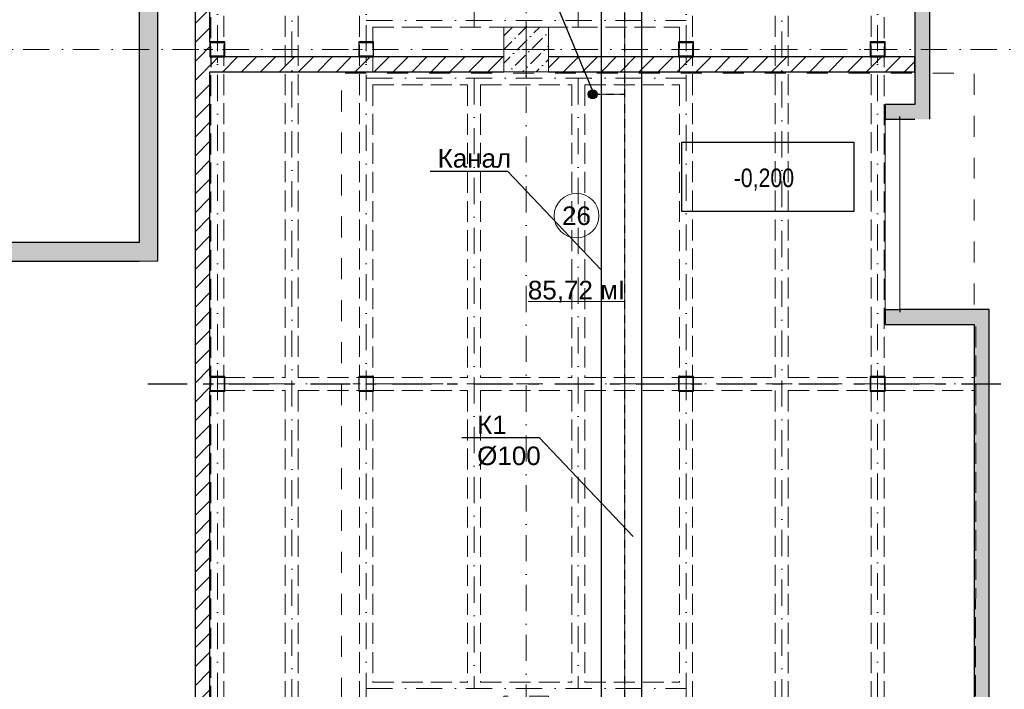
# Model space of a CAD drawing. Header units: millimetres. Extents: x -2890 to 117730, y -526 to 88572.
# Tile 61 of 65: x 97279 to 110514, y 62686 to 71696. Entities that reach past the tile are written whole.
import ezdxf
from ezdxf import colors
from ezdxf.entities.mleader import LeaderData, LeaderLine
from ezdxf.math import Vec2, Vec3

# ---------------------------------------------------------------- set-up
doc = ezdxf.new("R2010")
doc.units = ezdxf.units.MM
doc.header["$MEASUREMENT"] = 0
doc.set_wipeout_variables(frame=1)
for name, pattern in [('Wipeout_Contour', [1000, 0, -1000]), ('Невидимая', [3.912222, 2.822222, -1.09]), ('Штрих-Штриховая', [10.936111, 5.291667, -2.116667, 1.411111, -2.116667]), ('Штриховая', [564.444447, 282.222223, -282.222223]), ('Штрихпунктирная', [6.702778, 3.527778, -1.763889, 0, -1.411111])]:
    doc.linetypes.add(name, pattern=pattern)
for name, color, linetype in [('2D - Кладочный', 7, 'Continuous'), ('ВЕНТКАМЕРЫ - балки', 7, 'Continuous'), ('ВЕНТКАМЕРЫ -колонны', 7, 'Continuous'), ('ВК_К1', 34, 'Continuous'), ('ВК_Размер', 7, 'Continuous'), ('ВК_Текст', 7, 'Continuous'), ('Конструктив - Колонны', 7, 'Continuous'), ('Конструктив - стены бассейнов жб нов', 7, 'Continuous'), ('Конструктив - Стены Блок 200 нов', 7, 'Continuous'), ('Конструктив - Стены Внутр сущ.', 7, 'Continuous'), ('Конструктив_Дно бассейна', 7, 'Continuous'), ('ПОЛ - Зоны перепадов', 7, 'Continuous'), ('Элемент Модели - Зона', 7, 'Continuous'), ('Элемент Модели - Оси', 7, 'Continuous')]:
    doc.layers.add(name, color=color, linetype=linetype)
doc.styles.get("Standard").update_dxf_attribs({"font": 'ARIALUNI.TTF', "height": 250})
doc.styles.add('СГЕНЕРИР_СТИЛЬ_1', font='ARIALN.TTF')
doc.styles.add('СГЕНЕРИР_СТИЛЬ_4', font='arial.ttf')
pattern_1 = [(45, (-30913.89, 8295.99), (-127.27922, 127.27922), [])]
pattern_2 = [(45, (-30913.89, 8295.99), (-70.71068, 70.71068), [])]

# ---------------------------------------------------------------- blocks, each defined once
blk = doc.blocks.new('_None')

msp = doc.modelspace()

# ---------------------------------------------------------------- hatches: boundary and pattern name
at = {"layer": 'ВЕНТКАМЕРЫ -колонны', "linetype": 'Continuous', "lineweight": 30, "ltscale": 100}
h = msp.add_hatch(color=252, dxfattribs=at)
h.paths.add_polyline_path([(102036.1, 66696), (102036.1, 66896), (101836.1, 66896), (101836.1, 66696)])
h.paths.add_polyline_path([(102028.1, 66704), (101844.1, 66704), (101844.1, 66888), (102028.1, 66888)], flags=0)
at = {"layer": 'ВЕНТКАМЕРЫ -колонны', "linetype": 'Continuous', "lineweight": 5, "ltscale": 100}
h = msp.add_hatch(dxfattribs=at)
h.set_pattern_fill('МЕТАЛЛ___ТВЕРДЫЙ_СПЛАВ_0006', scale=100, style=0, pattern_type=2)
h.set_pattern_definition(pattern_2)
h.paths.add_polyline_path([(102036.1, 66696), (102036.1, 66896), (101836.1, 66896), (101836.1, 66696)])
h.paths.add_polyline_path([(102028.1, 66704), (101844.1, 66704), (101844.1, 66888), (102028.1, 66888)], flags=0)
at = {"layer": 'ВЕНТКАМЕРЫ -колонны', "linetype": 'Continuous', "lineweight": 30, "ltscale": 100}
h = msp.add_hatch(color=252, dxfattribs=at)
h.paths.add_polyline_path([(106336.1, 66696), (106336.1, 66896), (106136.1, 66896), (106136.1, 66696)])
h.paths.add_polyline_path([(106328.1, 66704), (106144.1, 66704), (106144.1, 66888), (106328.1, 66888)], flags=0)
at = {"layer": 'ВЕНТКАМЕРЫ -колонны', "linetype": 'Continuous', "lineweight": 5, "ltscale": 100}
h = msp.add_hatch(dxfattribs=at)
h.set_pattern_fill('МЕТАЛЛ___ТВЕРДЫЙ_СПЛАВ_0006', scale=100, style=0, pattern_type=2)
h.set_pattern_definition(pattern_2)
h.paths.add_polyline_path([(106336.1, 66696), (106336.1, 66896), (106136.1, 66896), (106136.1, 66696)])
h.paths.add_polyline_path([(106328.1, 66704), (106144.1, 66704), (106144.1, 66888), (106328.1, 66888)], flags=0)
at = {"layer": 'ВЕНТКАМЕРЫ -колонны', "linetype": 'Continuous', "lineweight": 30, "ltscale": 100}
h = msp.add_hatch(color=252, dxfattribs=at)
h.paths.add_polyline_path([(108911.1, 66696), (108911.1, 66896), (108711.1, 66896), (108711.1, 66696)])
h.paths.add_polyline_path([(108903.1, 66704), (108719.1, 66704), (108719.1, 66888), (108903.1, 66888)], flags=0)
at = {"layer": 'ВЕНТКАМЕРЫ -колонны', "linetype": 'Continuous', "lineweight": 5, "ltscale": 100}
h = msp.add_hatch(dxfattribs=at)
h.set_pattern_fill('МЕТАЛЛ___ТВЕРДЫЙ_СПЛАВ_0006', scale=100, style=0, pattern_type=2)
h.set_pattern_definition(pattern_2)
h.paths.add_polyline_path([(108911.1, 66696), (108911.1, 66896), (108711.1, 66896), (108711.1, 66696)])
h.paths.add_polyline_path([(108903.1, 66704), (108719.1, 66704), (108719.1, 66888), (108903.1, 66888)], flags=0)
at = {"layer": 'ВК_К1', "ltscale": 100}
h = msp.add_hatch(color=256, dxfattribs=at)
h.dxf.hatch_style = 1
h.paths.add_polyline_path([(105041.9, 70691.7, 1), (104922.1, 70691.7, 1)])
at = {"layer": 'Конструктив - стены бассейнов жб нов', "linetype": 'Continuous', "lineweight": 5, "ltscale": 100}
for points in [[(98886.1, 79296), (98886.1, 68696), (99136.1, 68696), (99136.1, 79296)], [(98886.1, 68696), (95584.6, 68696), (95334.6, 68446), (98886.1, 68446)], [(98886.1, 68446), (99136.1, 68446), (98886.1, 68696)], [(98886.1, 68696), (99136.1, 68446), (99136.1, 68696)]]:
    msp.add_hatch(color=253, dxfattribs=at).paths.add_polyline_path(points)
at = {"layer": 'Конструктив - Стены Внутр сущ.', "linetype": 'Continuous', "lineweight": 15, "ltscale": 100}
for points in [[(109311.1, 70556), (109511.1, 70556), (109511.1, 73216), (109311.1, 73216)], [(108911.3, 70356), (109111.3, 70356), (108911.3, 70556)], [(108911.3, 70556), (109111.3, 70356), (109111.3, 70556)], [(109111.3, 70356), (109311.1, 70356), (109311.1, 70556), (109111.3, 70556)], [(109311.1, 70556), (109511.1, 70356), (109511.1, 70556)], [(109311.1, 70556), (109311.1, 70356), (109511.1, 70356), (109511.1, 70556)], [(109111.3, 67796.1), (108911.3, 67796.1), (108911.3, 67596.1)], [(109111.3, 67796.1), (108911.3, 67596.1), (109111.3, 67596.1)], [(110111.1, 67796.1), (109111.3, 67796.1), (109111.3, 67596.1), (110111.1, 67596.1)], [(110111.1, 67796.1), (110111.1, 67596.1), (110311.1, 67796.1)], [(110111.1, 67596.1), (110311.1, 67596.1), (110311.1, 67796.1)], [(110111.1, 67596.1), (110111.1, 19116), (110311.1, 19116), (110311.1, 67596.1)]]:
    msp.add_hatch(color=7, dxfattribs=at).paths.add_polyline_path(points)

# ---------------------------------------------------------------- linework, layer by layer
at = {"layer": '2D - Кладочный', "color": 7, "linetype": 'Continuous', "lineweight": 30, "ltscale": 100, "flags": 128}
msp.add_lwpolyline([(106179, 70045.9), (108490.2, 70045.9), (108490.2, 69114.3), (106179, 69114.3)], close=True, dxfattribs=at)
at = {"layer": 'ВЕНТКАМЕРЫ - балки', "color": 253, "linetype": 'Штрихпунктирная', "lineweight": 5, "ltscale": 100}
for p, q in [((103386.1, 79958.5), (103386.1, 71596)), ((104786.1, 79958.5), (104786.1, 71596)), ((101936.1, 71683.5), (106236.1, 71683.5)), ((101936.1, 70908.5), (106236.1, 70908.5)), ((103386.1, 70908.5), (103386.1, 62696)), ((104786.1, 70908.5), (104786.1, 62696)), ((99936.1, 66796), (110111.1, 66796)), ((101936.1, 62696), (106236.1, 62696))]:
    msp.add_line(p, q, dxfattribs=at)
at = {"layer": 'ВЕНТКАМЕРЫ - балки', "color": 253, "linetype": 'Невидимая', "lineweight": 5, "ltscale": 100}
for p, q in [((103298.6, 71596), (103473.6, 71596)), ((104698.6, 71596), (104873.6, 71596)), ((102023.6, 70821), (102023.6, 66883.5)), ((102023.6, 70821), (103298.6, 70821)), ((103298.6, 70821), (103298.6, 66883.5)), ((103473.6, 70821), (103473.6, 66883.5)), ((103473.6, 70821), (104698.6, 70821)), ((104698.6, 70821), (104698.6, 66883.5)), ((104873.6, 70821), (104873.6, 66883.5)), ((104873.6, 70821), (106148.6, 70821)), ((106148.6, 70821), (106148.6, 66883.5)), ((100023.6, 66883.5), (100848.6, 66883.5)), ((101023.6, 66883.5), (101848.6, 66883.5)), ((102023.6, 66883.5), (103298.6, 66883.5)), ((103473.6, 66883.5), (104698.6, 66883.5)), ((104873.6, 66883.5), (106148.6, 66883.5)), ((106323.6, 66883.5), (107436.1, 66883.5)), ((107611.1, 66883.5), (108723.6, 66883.5)), ((108898.6, 66883.5), (110111.1, 66883.5)), ((110111.1, 66708.5), (110111.1, 66883.5)), ((100023.6, 66708.5), (100023.6, 62383.5)), ((100023.6, 66708.5), (100848.6, 66708.5)), ((100848.6, 66708.5), (100848.6, 62383.5)), ((101023.6, 66708.5), (101848.6, 66708.5)), ((101023.6, 66708.5), (101023.6, 62383.5)), ((101848.6, 66708.5), (101848.6, 62383.5)), ((102023.6, 66708.5), (102023.6, 62783.5)), ((102023.6, 66708.5), (103298.6, 66708.5)), ((103298.6, 66708.5), (103298.6, 62783.5)), ((103473.6, 66708.5), (103473.6, 62783.5)), ((103473.6, 66708.5), (104698.6, 66708.5)), ((104698.6, 66708.5), (104698.6, 62783.5)), ((104873.6, 66708.5), (104873.6, 62783.5)), ((104873.6, 66708.5), (106148.6, 66708.5)), ((106148.6, 66708.5), (106148.6, 62783.5)), ((106323.6, 66708.5), (106323.6, 62383.5)), ((106323.6, 66708.5), (107436.1, 66708.5)), ((107436.1, 66708.5), (107436.1, 62383.5)), ((107611.1, 66708.5), (108723.6, 66708.5)), ((107611.1, 66708.5), (107611.1, 62383.5)), ((108723.6, 66708.5), (108723.6, 62383.5)), ((108898.6, 66708.5), (108898.6, 62208.5)), ((108898.6, 66708.5), (110111.1, 66708.5)), ((102023.6, 62783.5), (103298.6, 62783.5)), ((103473.6, 62783.5), (104698.6, 62783.5)), ((104873.6, 62783.5), (106148.6, 62783.5))]:
    msp.add_line(p, q, dxfattribs=at)
at = {"layer": 'ВЕНТКАМЕРЫ -колонны', "color": 7, "linetype": 'Continuous', "lineweight": 0, "ltscale": 100}
for p, q in [((99936.1, 71376), (99936.1, 71476)), ((101936.1, 71376), (101936.1, 71476)), ((106236.1, 71376), (106236.1, 71476)), ((108811.1, 71376), (108811.1, 71476)), ((100016.1, 71296), (100116.1, 71296)), ((101856.1, 71296), (101756.1, 71296)), ((102016.1, 71296), (102116.1, 71296)), ((106156.1, 71296), (106056.1, 71296)), ((106316.1, 71296), (106416.1, 71296)), ((108731.1, 71296), (108631.1, 71296)), ((108891.1, 71296), (108991.1, 71296)), ((99936.1, 66876), (99936.1, 66976)), ((101936.1, 66876), (101936.1, 66976)), ((106236.1, 66876), (106236.1, 66976)), ((108811.1, 66876), (108811.1, 66976)), ((99936.1, 66716), (99936.1, 66616)), ((100016.1, 66796), (100116.1, 66796)), ((101856.1, 66796), (101756.1, 66796)), ((101936.1, 66716), (101936.1, 66616)), ((102016.1, 66796), (102116.1, 66796)), ((106156.1, 66796), (106056.1, 66796)), ((106236.1, 66716), (106236.1, 66616)), ((106316.1, 66796), (106416.1, 66796)), ((108731.1, 66796), (108631.1, 66796)), ((108811.1, 66716), (108811.1, 66616)), ((108891.1, 66796), (108991.1, 66796))]:
    msp.add_line(p, q, dxfattribs=at)
at = {"layer": 'ВЕНТКАМЕРЫ -колонны', "color": 7, "linetype": 'Continuous', "lineweight": 30, "ltscale": 100, "flags": 128}
for points in [[(102036.1, 66696), (102036.1, 66896), (101836.1, 66896), (101836.1, 66696)], [(102028.1, 66704), (101844.1, 66704), (101844.1, 66888), (102028.1, 66888)], [(106336.1, 66696), (106336.1, 66896), (106136.1, 66896), (106136.1, 66696)], [(106328.1, 66704), (106144.1, 66704), (106144.1, 66888), (106328.1, 66888)], [(108911.1, 66696), (108911.1, 66896), (108711.1, 66896), (108711.1, 66696)], [(108903.1, 66704), (108719.1, 66704), (108719.1, 66888), (108903.1, 66888)]]:
    msp.add_lwpolyline(points, close=True, dxfattribs=at)
at = {"layer": 'ВЕНТКАМЕРЫ -колонны', "color": 7, "linetype": 'Continuous', "lineweight": 0, "ltscale": 100}
for p in [(99936.1, 71296), (101936.1, 71296), (106236.1, 71296), (108811.1, 71296), (99936.1, 66796), (101936.1, 66796), (106236.1, 66796), (108811.1, 66796)]:
    msp.add_point(p, dxfattribs=at)
at = {"layer": 'ВК_К1', "linetype": 'Штрихпунктирная'}
msp.add_line((104982, 70691.7), (105409.6, 70691.7), dxfattribs=at)
at = {"layer": 'ВК_К1', "ltscale": 100}
msp.add_circle((104982, 70691.7), 59.9, dxfattribs=at)
at = {"layer": 'Конструктив - стены бассейнов жб нов', "color": 7, "linetype": 'Continuous', "lineweight": 30, "ltscale": 100, "flags": 128}
for points in [[(98886.1, 79296), (98886.1, 68696)], [(99136.1, 68446), (99136.1, 79296)], [(98886.1, 68696), (95231.1, 68696)], [(95334.6, 68446), (98886.1, 68446)]]:
    msp.add_lwpolyline(points, dxfattribs=at)
at = {"layer": 'Конструктив - стены бассейнов жб нов', "color": 7, "linetype": 'Continuous', "lineweight": 15, "ltscale": 100, "flags": 128}
msp.add_lwpolyline([(99136.1, 68446), (98886.1, 68446)], dxfattribs=at)
at = {"layer": 'Конструктив - Стены Внутр сущ.', "color": 7, "linetype": 'Continuous', "lineweight": 30, "ltscale": 100}
for p, q in [((108911.3, 70356), (108911.3, 70393)), ((108911.3, 70356), (109026.3, 70356)), ((109026.3, 70356), (109111.3, 70356)), ((109111.3, 70356), (109111.3, 70393)), ((108911.3, 67796.1), (108911.3, 67759.1)), ((108911.3, 67796.1), (109026.3, 67796.1)), ((109026.3, 67796.1), (109111.3, 67796.1)), ((109111.3, 67796.1), (109111.3, 67759.1))]:
    msp.add_line(p, q, dxfattribs=at)
at = {"layer": 'Конструктив - Стены Внутр сущ.', "color": 7, "linetype": 'Continuous', "lineweight": 15, "ltscale": 100}
for p, q in [((108911.3, 70356), (108911.3, 67796.1)), ((109111.3, 67796.1), (109111.3, 70356))]:
    msp.add_line(p, q, dxfattribs=at)
at = {"layer": 'Конструктив - Стены Внутр сущ.', "color": 7, "linetype": 'Continuous', "lineweight": 30, "ltscale": 100, "flags": 128}
for points in [[(109311.1, 73216), (109311.1, 70556)], [(109511.1, 70356), (109511.1, 73216)], [(108911.3, 70556), (108911.3, 70356)], [(109311.1, 70556), (108911.3, 70556)], [(109111.3, 70356), (109311.1, 70356)], [(108911.3, 67796.1), (108911.3, 67596.1)], [(110111.1, 67796.1), (109111.3, 67796.1)], [(110311.1, 67796.1), (110111.1, 67796.1)], [(110311.1, 18916), (110311.1, 67796.1)], [(108911.3, 67596.1), (110111.1, 67596.1)], [(110111.1, 67596.1), (110111.1, 19116)]]:
    msp.add_lwpolyline(points, dxfattribs=at)
at = {"layer": 'Конструктив_Дно бассейна', "color": 7, "linetype": 'Continuous', "lineweight": 15, "ltscale": 100, "flags": 128}
msp.add_lwpolyline([(64986.1, 63096), (93886.1, 63096), (93886.1, 66997.5), (95334.6, 68446), (99136.1, 68446), (99136.1, 79546), (64986.1, 79546)], close=True, dxfattribs=at)
at = {"layer": 'ПОЛ - Зоны перепадов', "color": 7, "linetype": 'Невидимая', "lineweight": 5, "ltscale": 100, "flags": 128}
msp.add_lwpolyline([(110111.1, 44596), (110132.8, 67596.1), (108911.3, 67596.1), (108911.3, 70556), (109311.1, 70556), (109311.1, 80646), (59036.1, 80646), (59036.1, 44596)], close=True, dxfattribs=at)
at = {"layer": 'Элемент Модели - Зона', "color": 7, "linetype": 'Continuous', "lineweight": 0, "ltscale": 100}
msp.add_line((104113.5, 67905.2), (105414.1, 67905.2), dxfattribs=at)
at = {"layer": 'Элемент Модели - Зона', "color": 7, "linetype": 'Continuous', "lineweight": 0, "ltscale": 100, "flags": 128}
msp.add_lwpolyline([(105063.8, 69058.7, 1), (104463.8, 69058.7, 1)], format="xyb", close=True, dxfattribs=at)

# ---------------------------------------------------------------- texts
at = {"layer": '2D - Кладочный', "color": 7, "linetype": 'Continuous', "lineweight": 15, "ltscale": 100, "insert": (107282.7, 69544.9), "char_height": 250, "attachment_point": 5, "style": 'СГЕНЕРИР_СТИЛЬ_1'}
msp.add_mtext('\\A1;-0,200', dxfattribs=at)
at = {"layer": 'Элемент Модели - Зона', "color": 7, "linetype": 'Continuous', "lineweight": 0, "ltscale": 100, "char_height": 250, "attachment_point": 5, "style": 'СГЕНЕРИР_СТИЛЬ_4'}
for s, insert in [('\\A1;26', (104763.8, 69056.7)), ('\\A1;85,72 мІ', (104763.8, 68034.5))]:
    msp.add_mtext(s, dxfattribs=dict(at, insert=insert))

# ---------------------------------------------------------------- leaders
at = {"layer": 'ВК_Текст', "ltscale": 100}
ml = msp.add_multileader_mtext('Standard', dxfattribs=at)
ml.set_content('Канал', color=256)
ml.set_leader_properties(color=256, linetype='ByLayer', lineweight=-1)
ml.set_arrow_properties(name='NONE')
ml.build(insert=Vec2(0, 0))
ml.multileader.update_dxf_attribs({"text_left_attachment_type": 6, "text_right_attachment_type": 6, "dogleg_length": 0.36, "arrow_head_size": 18})
ctx = ml.context
ctx.base_point, ctx.char_height, ctx.arrow_head_size, ctx.landing_gap_size, ctx.plane_origin = Vec3(102888, 69655.4), 250, 18, 9, Vec3(92548.6, 64955.8)
ctx.left_attachment, ctx.right_attachment = 6, 6
notes = []
notes.append((ctx, [(1, (1, 1, 0), (103839.9, 69655.4), (-1, 0), 0.36, [(0, [(105097.2, 68329.8)], 0, [])])]))
ctx.mtext.insert, ctx.mtext.width, ctx.mtext.flow_direction = Vec3(102897, 69955.4), 1026.549, 5
ml = msp.add_multileader_mtext('Standard', dxfattribs=at)
ml.set_content('К1 %%C100', color=256)
ml.set_leader_properties(color=256, linetype='ByLayer', lineweight=-1)
ml.set_arrow_properties(name='NONE')
ml.build(insert=Vec2(0, 0))
ml.multileader.update_dxf_attribs({"text_left_attachment_type": 6, "text_right_attachment_type": 6, "dogleg_length": 0.36, "arrow_head_size": 18})
ctx = ml.context
ctx.base_point, ctx.char_height, ctx.arrow_head_size, ctx.landing_gap_size, ctx.plane_origin = Vec3(103419.5, 66069.7), 250, 18, 9, Vec3(92976.8, 61370.1)
ctx.left_attachment, ctx.right_attachment = 6, 6
notes.append((ctx, [(1, (1, 1, 0), (104268.2, 66069.7), (-1, 0), 0.36, [(0, [(105525.5, 64744.1)], 0, [])])]))
ctx.mtext.insert, ctx.mtext.width, ctx.mtext.flow_direction = Vec3(103428.5, 66369.7), 1026.549, 5
for ctx, leaders in notes:
    for number, flags, end, landing, length, lines in leaders:
        leader = LeaderData()
        leader.index, (leader.has_last_leader_line, leader.has_dogleg_vector, leader.attachment_direction) = number, flags
        leader.last_leader_point, leader.dogleg_vector, leader.dogleg_length = Vec3(end), Vec3(landing), length
        for number, points, colour, breaks in lines:
            line = LeaderLine()
            line.index, line.vertices, line.color, line.breaks = number, Vec3.list(points), colors.encode_raw_color(colour), breaks
            leader.lines.append(line)
        ctx.leaders.append(leader)

# ---------------------------------------------------------------- next in the draw order: wipeouts: each hides what was drawn before it
at = {"color": 254, "linetype": 'Wipeout_Contour', "lineweight": 0, "ltscale": 100}
for points in [[(99836.1, 71196), (99836.1, 80686), (99636.1, 80686), (99636.1, 71196)], [(109311.1, 71196), (104386.1, 71196), (104386.1, 70996), (109311.1, 70996)]]:
    msp.add_wipeout(points, dxfattribs=at).dxf.layer = 'Конструктив - Стены Блок 200 нов'

# ---------------------------------------------------------------- next in the draw order: hatches: boundary and pattern name
at = {"layer": 'ВЕНТКАМЕРЫ -колонны', "linetype": 'Continuous', "lineweight": 30, "ltscale": 100}
h = msp.add_hatch(color=252, dxfattribs=at)
h.paths.add_polyline_path([(106336.1, 71196), (106336.1, 71396), (106136.1, 71396), (106136.1, 71196)])
h.paths.add_polyline_path([(106328.1, 71204), (106144.1, 71204), (106144.1, 71388), (106328.1, 71388)], flags=0)
at = {"layer": 'ВЕНТКАМЕРЫ -колонны', "linetype": 'Continuous', "lineweight": 5, "ltscale": 100}
h = msp.add_hatch(dxfattribs=at)
h.set_pattern_fill('МЕТАЛЛ___ТВЕРДЫЙ_СПЛАВ_0006', scale=100, style=0, pattern_type=2)
h.set_pattern_definition(pattern_2)
h.paths.add_polyline_path([(106336.1, 71196), (106336.1, 71396), (106136.1, 71396), (106136.1, 71196)])
h.paths.add_polyline_path([(106328.1, 71204), (106144.1, 71204), (106144.1, 71388), (106328.1, 71388)], flags=0)
at = {"layer": 'ВЕНТКАМЕРЫ -колонны', "linetype": 'Continuous', "lineweight": 30, "ltscale": 100}
h = msp.add_hatch(color=252, dxfattribs=at)
h.paths.add_polyline_path([(108911.1, 71196), (108911.1, 71396), (108711.1, 71396), (108711.1, 71196)])
h.paths.add_polyline_path([(108903.1, 71204), (108719.1, 71204), (108719.1, 71388), (108903.1, 71388)], flags=0)
at = {"layer": 'ВЕНТКАМЕРЫ -колонны', "linetype": 'Continuous', "lineweight": 5, "ltscale": 100}
h = msp.add_hatch(dxfattribs=at)
h.set_pattern_fill('МЕТАЛЛ___ТВЕРДЫЙ_СПЛАВ_0006', scale=100, style=0, pattern_type=2)
h.set_pattern_definition(pattern_2)
h.paths.add_polyline_path([(108911.1, 71196), (108911.1, 71396), (108711.1, 71396), (108711.1, 71196)])
h.paths.add_polyline_path([(108903.1, 71204), (108719.1, 71204), (108719.1, 71388), (108903.1, 71388)], flags=0)
at = {"layer": 'Конструктив - Стены Блок 200 нов', "linetype": 'Continuous', "lineweight": 5, "ltscale": 100}
h = msp.add_hatch(dxfattribs=at)
h.set_pattern_fill('БЛОКИ_БЕТОННЫЕ_ЭФФЕКТИВН_7F', scale=100, style=0, pattern_type=2)
h.set_pattern_definition(pattern_1)
h.paths.add_polyline_path([(99836.1, 71196), (99836.1, 80686), (99636.1, 80686), (99636.1, 71196)])
h = msp.add_hatch(dxfattribs=at)
h.set_pattern_fill('БЛОКИ_БЕТОННЫЕ_ЭФФЕКТИВН_7F', scale=100, style=0, pattern_type=2)
h.set_pattern_definition(pattern_1)
h.paths.add_polyline_path([(109311.1, 71196), (104386.1, 71196), (104386.1, 70996), (109311.1, 70996)])

# ---------------------------------------------------------------- next in the draw order: linework, layer by layer
at = {"layer": 'ВЕНТКАМЕРЫ - балки', "color": 253, "linetype": 'Штрихпунктирная', "lineweight": 5, "ltscale": 100}
for p, q in [((106236.1, 80338), (106236.1, 62296)), ((107523.6, 80250.5), (107523.6, 62208.5)), ((108811.1, 80338), (108811.1, 62296))]:
    msp.add_line(p, q, dxfattribs=at)
at = {"layer": 'ВЕНТКАМЕРЫ - балки', "color": 253, "linetype": 'Невидимая', "lineweight": 5, "ltscale": 100}
for p, q in [((108898.6, 80338), (108898.6, 66883.5)), ((106323.6, 75658.5), (106323.6, 66883.5)), ((107436.1, 75658.5), (107436.1, 66883.5)), ((107611.1, 75658.5), (107611.1, 66883.5)), ((108723.6, 75658.5), (108723.6, 66883.5)), ((106148.6, 71596), (106148.6, 70996))]:
    msp.add_line(p, q, dxfattribs=at)
at = {"layer": 'ВЕНТКАМЕРЫ -колонны', "color": 7, "linetype": 'Continuous', "lineweight": 0, "ltscale": 100}
for p, q in [((99856.1, 71296), (99756.1, 71296)), ((106236.1, 71216), (106236.1, 71116)), ((108811.1, 71216), (108811.1, 71116))]:
    msp.add_line(p, q, dxfattribs=at)
at = {"layer": 'ВЕНТКАМЕРЫ -колонны', "color": 7, "linetype": 'Continuous', "lineweight": 30, "ltscale": 100, "flags": 128}
for points in [[(106336.1, 71196), (106336.1, 71396), (106136.1, 71396), (106136.1, 71196)], [(106328.1, 71204), (106144.1, 71204), (106144.1, 71388), (106328.1, 71388)], [(108911.1, 71196), (108911.1, 71396), (108711.1, 71396), (108711.1, 71196)], [(108903.1, 71204), (108719.1, 71204), (108719.1, 71388), (108903.1, 71388)]]:
    msp.add_lwpolyline(points, close=True, dxfattribs=at)
at = {"layer": 'ВК_Размер'}
msp.add_lwpolyline([(105097.2, 60397.7), (105641.2, 60397.7), (105641.2, 79958.5), (105097.2, 79958.5)], close=True, dxfattribs=at)
at = {"layer": 'Конструктив - Стены Блок 200 нов', "color": 7, "linetype": 'Continuous', "lineweight": 30, "ltscale": 100}
for p, q in [((99836.1, 71396), (99836.1, 75646)), ((106136.1, 71196), (104386.1, 71196)), ((108711.1, 71196), (106336.1, 71196)), ((109311.1, 71196), (108911.1, 71196)), ((104386.1, 70996), (109311.1, 70996))]:
    msp.add_line(p, q, dxfattribs=at)
at = {"layer": 'Конструктив - Стены Блок 200 нов', "color": 7, "linetype": 'Continuous', "lineweight": 30, "ltscale": 100, "flags": 128}
msp.add_lwpolyline([(109311.1, 70996), (109311.1, 71196)], dxfattribs=at)

# ---------------------------------------------------------------- next in the draw order: wipeouts: each hides what was drawn before it
at = {"color": 254, "linetype": 'Wipeout_Contour', "lineweight": 0, "ltscale": 100}
msp.add_wipeout([(99836.1, 70996), (99836.1, 71196), (99636.1, 71196), (99636.1, 70996)], dxfattribs=at).dxf.layer = 'Конструктив - Стены Блок 200 нов'

# ---------------------------------------------------------------- next in the draw order: hatches: boundary and pattern name
at = {"layer": 'Конструктив - Стены Блок 200 нов', "linetype": 'Continuous', "lineweight": 5, "ltscale": 100}
h = msp.add_hatch(dxfattribs=at)
h.set_pattern_fill('БЛОКИ_БЕТОННЫЕ_ЭФФЕКТИВН_7F', scale=100, style=0, pattern_type=2)
h.set_pattern_definition(pattern_1)
h.paths.add_polyline_path([(99836.1, 70996), (99836.1, 71196), (99636.1, 71196), (99636.1, 70996)])

# ---------------------------------------------------------------- next in the draw order: linework, layer by layer
at = {"layer": 'Конструктив - Стены Блок 200 нов', "color": 7, "linetype": 'Continuous', "lineweight": 30, "ltscale": 100}
msp.add_line((99636.1, 80033.5), (99636.1, 71196), dxfattribs=at)

# ---------------------------------------------------------------- next in the draw order: wipeouts: each hides what was drawn before it
at = {"color": 254, "linetype": 'Wipeout_Contour', "lineweight": 0, "ltscale": 100}
msp.add_wipeout([(99836.1, 62196), (99836.1, 70996), (99636.1, 70996), (99636.1, 62196)], dxfattribs=at).dxf.layer = 'Конструктив - Стены Блок 200 нов'

# ---------------------------------------------------------------- next in the draw order: hatches: boundary and pattern name
at = {"layer": 'ВЕНТКАМЕРЫ -колонны', "linetype": 'Continuous', "lineweight": 30, "ltscale": 100}
h = msp.add_hatch(color=252, dxfattribs=at)
h.paths.add_polyline_path([(100036.1, 66696), (100036.1, 66896), (99836.1, 66896), (99836.1, 66696)])
h.paths.add_polyline_path([(100028.1, 66704), (99844.1, 66704), (99844.1, 66888), (100028.1, 66888)], flags=0)
at = {"layer": 'ВЕНТКАМЕРЫ -колонны', "linetype": 'Continuous', "lineweight": 5, "ltscale": 100}
h = msp.add_hatch(dxfattribs=at)
h.set_pattern_fill('МЕТАЛЛ___ТВЕРДЫЙ_СПЛАВ_0006', scale=100, style=0, pattern_type=2)
h.set_pattern_definition(pattern_2)
h.paths.add_polyline_path([(100036.1, 66696), (100036.1, 66896), (99836.1, 66896), (99836.1, 66696)])
h.paths.add_polyline_path([(100028.1, 66704), (99844.1, 66704), (99844.1, 66888), (100028.1, 66888)], flags=0)
at = {"layer": 'Конструктив - Стены Блок 200 нов', "linetype": 'Continuous', "lineweight": 5, "ltscale": 100}
h = msp.add_hatch(dxfattribs=at)
h.set_pattern_fill('БЛОКИ_БЕТОННЫЕ_ЭФФЕКТИВН_7F', scale=100, style=0, pattern_type=2)
h.set_pattern_definition(pattern_1)
h.paths.add_polyline_path([(99836.1, 62196), (99836.1, 70996), (99636.1, 70996), (99636.1, 62196)])

# ---------------------------------------------------------------- next in the draw order: linework, layer by layer
at = {"layer": '2D - Кладочный', "color": 160, "linetype": 'Штрих-Штриховая', "lineweight": 30, "ltscale": 100}
msp.add_line((99002.7, 66796), (111415.5, 66796), dxfattribs=at)
at = {"layer": 'ВЕНТКАМЕРЫ -колонны', "color": 7, "linetype": 'Continuous', "lineweight": 0, "ltscale": 100}
msp.add_line((99856.1, 66796), (99756.1, 66796), dxfattribs=at)
at = {"layer": 'ВЕНТКАМЕРЫ -колонны', "color": 7, "linetype": 'Continuous', "lineweight": 30, "ltscale": 100, "flags": 128}
for points in [[(100036.1, 66696), (100036.1, 66896), (99836.1, 66896), (99836.1, 66696)], [(100028.1, 66704), (99844.1, 66704), (99844.1, 66888), (100028.1, 66888)]]:
    msp.add_lwpolyline(points, close=True, dxfattribs=at)
at = {"layer": 'Конструктив - Стены Блок 200 нов', "color": 7, "linetype": 'Continuous', "lineweight": 30, "ltscale": 100}
for p, q in [((99636.1, 71196), (99636.1, 70996)), ((99636.1, 70996), (99636.1, 62196)), ((99836.1, 70996), (99856.1, 70996)), ((99836.1, 66896), (99836.1, 70996)), ((99836.1, 62396), (99836.1, 66696))]:
    msp.add_line(p, q, dxfattribs=at)

# ---------------------------------------------------------------- next in the draw order: wipeouts: each hides what was drawn before it
at = {"color": 254, "linetype": 'Wipeout_Contour', "lineweight": 0, "ltscale": 100}
msp.add_wipeout([(99856.1, 70996), (99856.1, 71196), (99836.1, 71196), (99836.1, 70996)], dxfattribs=at).dxf.layer = 'Конструктив - Стены Блок 200 нов'

# ---------------------------------------------------------------- next in the draw order: hatches: boundary and pattern name
at = {"layer": 'Конструктив - Стены Блок 200 нов', "linetype": 'Continuous', "lineweight": 5, "ltscale": 100}
h = msp.add_hatch(dxfattribs=at)
h.set_pattern_fill('БЛОКИ_БЕТОННЫЕ_ЭФФЕКТИВН_7F', scale=100, style=0, pattern_type=2)
h.set_pattern_definition(pattern_1)
h.paths.add_polyline_path([(99856.1, 70996), (99856.1, 71196), (99836.1, 71196), (99836.1, 70996)])

# ---------------------------------------------------------------- next in the draw order: wipeouts: each hides what was drawn before it
at = {"color": 254, "linetype": 'Wipeout_Contour', "lineweight": 0, "ltscale": 100}
msp.add_wipeout([(103786.1, 71196), (99856.1, 71196), (99856.1, 70996), (103786.1, 70996)], dxfattribs=at).dxf.layer = 'Конструктив - Стены Блок 200 нов'

# ---------------------------------------------------------------- next in the draw order: hatches: boundary and pattern name
at = {"layer": 'ВЕНТКАМЕРЫ -колонны', "linetype": 'Continuous', "lineweight": 30, "ltscale": 100}
h = msp.add_hatch(color=252, dxfattribs=at)
h.paths.add_polyline_path([(100036.1, 71196), (100036.1, 71396), (99836.1, 71396), (99836.1, 71196)])
h.paths.add_polyline_path([(100028.1, 71204), (99844.1, 71204), (99844.1, 71388), (100028.1, 71388)], flags=0)
at = {"layer": 'ВЕНТКАМЕРЫ -колонны', "linetype": 'Continuous', "lineweight": 5, "ltscale": 100}
h = msp.add_hatch(dxfattribs=at)
h.set_pattern_fill('МЕТАЛЛ___ТВЕРДЫЙ_СПЛАВ_0006', scale=100, style=0, pattern_type=2)
h.set_pattern_definition(pattern_2)
h.paths.add_polyline_path([(100036.1, 71196), (100036.1, 71396), (99836.1, 71396), (99836.1, 71196)])
h.paths.add_polyline_path([(100028.1, 71204), (99844.1, 71204), (99844.1, 71388), (100028.1, 71388)], flags=0)
at = {"layer": 'ВЕНТКАМЕРЫ -колонны', "linetype": 'Continuous', "lineweight": 30, "ltscale": 100}
h = msp.add_hatch(color=252, dxfattribs=at)
h.paths.add_polyline_path([(102036.1, 71196), (102036.1, 71396), (101836.1, 71396), (101836.1, 71196)])
h.paths.add_polyline_path([(102028.1, 71204), (101844.1, 71204), (101844.1, 71388), (102028.1, 71388)], flags=0)
at = {"layer": 'ВЕНТКАМЕРЫ -колонны', "linetype": 'Continuous', "lineweight": 5, "ltscale": 100}
h = msp.add_hatch(dxfattribs=at)
h.set_pattern_fill('МЕТАЛЛ___ТВЕРДЫЙ_СПЛАВ_0006', scale=100, style=0, pattern_type=2)
h.set_pattern_definition(pattern_2)
h.paths.add_polyline_path([(102036.1, 71196), (102036.1, 71396), (101836.1, 71396), (101836.1, 71196)])
h.paths.add_polyline_path([(102028.1, 71204), (101844.1, 71204), (101844.1, 71388), (102028.1, 71388)], flags=0)
at = {"layer": 'Конструктив - Стены Блок 200 нов', "linetype": 'Continuous', "lineweight": 5, "ltscale": 100}
h = msp.add_hatch(dxfattribs=at)
h.set_pattern_fill('БЛОКИ_БЕТОННЫЕ_ЭФФЕКТИВН_7F', scale=100, style=0, pattern_type=2)
h.set_pattern_definition(pattern_1)
h.paths.add_polyline_path([(103786.1, 71196), (99856.1, 71196), (99856.1, 70996), (103786.1, 70996)])

# ---------------------------------------------------------------- next in the draw order: linework, layer by layer
at = {"layer": 'ВЕНТКАМЕРЫ - балки', "color": 253, "linetype": 'Невидимая', "lineweight": 5, "ltscale": 100}
for p, q in [((99848.6, 80338), (99848.6, 62208.5)), ((100023.6, 75658.5), (100023.6, 66883.5)), ((100848.6, 75658.5), (100848.6, 66883.5)), ((101023.6, 75658.5), (101023.6, 66883.5)), ((101848.6, 75658.5), (101848.6, 66883.5)), ((102023.6, 71596), (102023.6, 70996))]:
    msp.add_line(p, q, dxfattribs=at)
at = {"layer": 'ВЕНТКАМЕРЫ - балки', "color": 253, "linetype": 'Штрихпунктирная', "lineweight": 5, "ltscale": 100}
for p, q in [((99936.1, 80338), (99936.1, 62296)), ((100936.1, 80250.5), (100936.1, 62208.5)), ((101936.1, 80338), (101936.1, 62296))]:
    msp.add_line(p, q, dxfattribs=at)
at = {"layer": 'ВЕНТКАМЕРЫ -колонны', "color": 7, "linetype": 'Continuous', "lineweight": 0, "ltscale": 100}
for p, q in [((99936.1, 71216), (99936.1, 71116)), ((101936.1, 71216), (101936.1, 71116))]:
    msp.add_line(p, q, dxfattribs=at)
at = {"layer": 'ВЕНТКАМЕРЫ -колонны', "color": 7, "linetype": 'Continuous', "lineweight": 30, "ltscale": 100, "flags": 128}
for points in [[(100036.1, 71196), (100036.1, 71396), (99836.1, 71396), (99836.1, 71196)], [(100028.1, 71204), (99844.1, 71204), (99844.1, 71388), (100028.1, 71388)], [(102036.1, 71196), (102036.1, 71396), (101836.1, 71396), (101836.1, 71196)], [(102028.1, 71204), (101844.1, 71204), (101844.1, 71388), (102028.1, 71388)]]:
    msp.add_lwpolyline(points, close=True, dxfattribs=at)
at = {"layer": 'Конструктив - Стены Блок 200 нов', "color": 7, "linetype": 'Continuous', "lineweight": 30, "ltscale": 100}
for p, q in [((101836.1, 71196), (100036.1, 71196)), ((103786.1, 71196), (102036.1, 71196)), ((99836.1, 70996), (99856.1, 70996)), ((99856.1, 70996), (103786.1, 70996))]:
    msp.add_line(p, q, dxfattribs=at)

# ---------------------------------------------------------------- next in the draw order: wipeouts: each hides what was drawn before it
at = {"color": 254, "linetype": 'Wipeout_Contour', "lineweight": 0, "ltscale": 100}
msp.add_wipeout([(103786.1, 70996), (104386.1, 70996), (104386.1, 71596), (103786.1, 71596)], dxfattribs=at).dxf.layer = 'Конструктив - Колонны'

# ---------------------------------------------------------------- next in the draw order: hatches: boundary and pattern name
at = {"layer": 'Конструктив - Колонны', "linetype": 'Continuous', "lineweight": 15, "ltscale": 100}
h = msp.add_hatch(dxfattribs=at)
h.set_pattern_fill('БЕТОН_01_0006', scale=100, style=0, pattern_type=2)
h.set_pattern_definition([(45, (-30913.9, 8296), (-183.84776, 183.84776), [195, -65, 0, -65]), (45, (-30890.9, 8502.82), (-183.84776, 183.84776), [195, -65, 0, -65])])
h.paths.add_polyline_path([(103786.1, 70996), (104386.1, 70996), (104386.1, 71596), (103786.1, 71596)])

# ---------------------------------------------------------------- next in the draw order: linework, layer by layer
at = {"layer": 'ВЕНТКАМЕРЫ - балки', "color": 253, "linetype": 'Невидимая', "lineweight": 5, "ltscale": 100}
for p, q in [((102023.6, 71596), (106148.6, 71596)), ((102023.6, 70996), (106148.6, 70996))]:
    msp.add_line(p, q, dxfattribs=at)
at = {"layer": 'ВК_К1', "linetype": 'Штрихпунктирная'}
msp.add_lwpolyline([(85706, 80046), (85706, 79715.2), (105409.1, 79715.2, -0.4142136), (105409.6, 79714.7), (105409.6, 60061.1), (93886.6, 60061.1, 0.4142136), (93886.1, 60060.6), (93886.1, 19935.2), (109921, 19935.2)], format="xyb", dxfattribs=at)
at = {"layer": 'Конструктив - Колонны', "color": 7, "linetype": 'Continuous', "lineweight": 0, "ltscale": 100}
for p, q in [((104086.1, 71376), (104086.1, 71676)), ((104006.1, 71296), (103706.1, 71296)), ((104086.1, 71216), (104086.1, 70916)), ((104166.1, 71296), (104466.1, 71296))]:
    msp.add_line(p, q, dxfattribs=at)
at = {"layer": 'Конструктив - Колонны', "color": 7, "linetype": 'Continuous', "lineweight": 15, "ltscale": 100, "flags": 128}
msp.add_lwpolyline([(103786.1, 70996), (104386.1, 70996), (104386.1, 71596), (103786.1, 71596)], close=True, dxfattribs=at)
at = {"layer": 'Конструктив - Колонны', "color": 7, "linetype": 'Continuous', "lineweight": 0, "ltscale": 100}
msp.add_point((104086.1, 71296), dxfattribs=at)
at = {"layer": 'Элемент Модели - Зона', "color": 253, "linetype": 'Штриховая', "lineweight": 15, "flags": 128}
msp.add_lwpolyline([(101603.2, 62296), (103786.1, 62296), (103786.1, 62596), (104386.1, 62596), (104386.1, 62296), (110111.1, 62296), (110111.1, 62796), (110111.1, 65816), (110111.1, 70976), (101603.2, 70976)], close=True, dxfattribs=at)
at = {"layer": 'Элемент Модели - Оси', "color": 7, "linetype": 'Штрихпунктирная', "lineweight": 15, "ltscale": 100}
for p, q in [((104086.1, 82191.7), (104086.1, 15620.8)), ((3470.8, 71296), (114954, 71296))]:
    msp.add_line(p, q, dxfattribs=at)

# ---------------------------------------------------------------- next in the draw order: leaders
at = {"layer": 'ВК_Текст', "ltscale": 100}
ml = msp.add_multileader_mtext('Standard', dxfattribs=at)
ml.set_content('По заданию ТХ\\PQ=15,88л/с.\\PК1%%C100', color=256)
ml.set_leader_properties(color=256, linetype='ByLayer', lineweight=-1)
ml.set_arrow_properties(name='NONE')
ml.build(insert=Vec2(0, 0))
ml.multileader.update_dxf_attribs({"text_left_attachment_type": 6, "text_right_attachment_type": 6, "dogleg_length": 0.36, "arrow_head_size": 18})
ctx = ml.context
ctx.base_point, ctx.char_height, ctx.arrow_head_size, ctx.landing_gap_size, ctx.plane_origin = Vec3(100927.1, 74546.4), 250, 18, 9, Vec3(104969.9, 66209.9)
ctx.left_attachment, ctx.right_attachment = 6, 6
notes = []
notes.append((ctx, [(1, (1, 1, 0), (103402.5, 74546.4), (-1, 0), 0.36, [(0, [(104981.7, 70735.7)], 0, [])])]))
ctx.mtext.insert, ctx.mtext.flow_direction = Vec3(100936.1, 74846.4), 5
for ctx, leaders in notes:
    for number, flags, end, landing, length, lines in leaders:
        leader = LeaderData()
        leader.index, (leader.has_last_leader_line, leader.has_dogleg_vector, leader.attachment_direction) = number, flags
        leader.last_leader_point, leader.dogleg_vector, leader.dogleg_length = Vec3(end), Vec3(landing), length
        for number, points, colour, breaks in lines:
            line = LeaderLine()
            line.index, line.vertices, line.color, line.breaks = number, Vec3.list(points), colors.encode_raw_color(colour), breaks
            leader.lines.append(line)
        ctx.leaders.append(leader)

doc.saveas('drawing.dxf')
